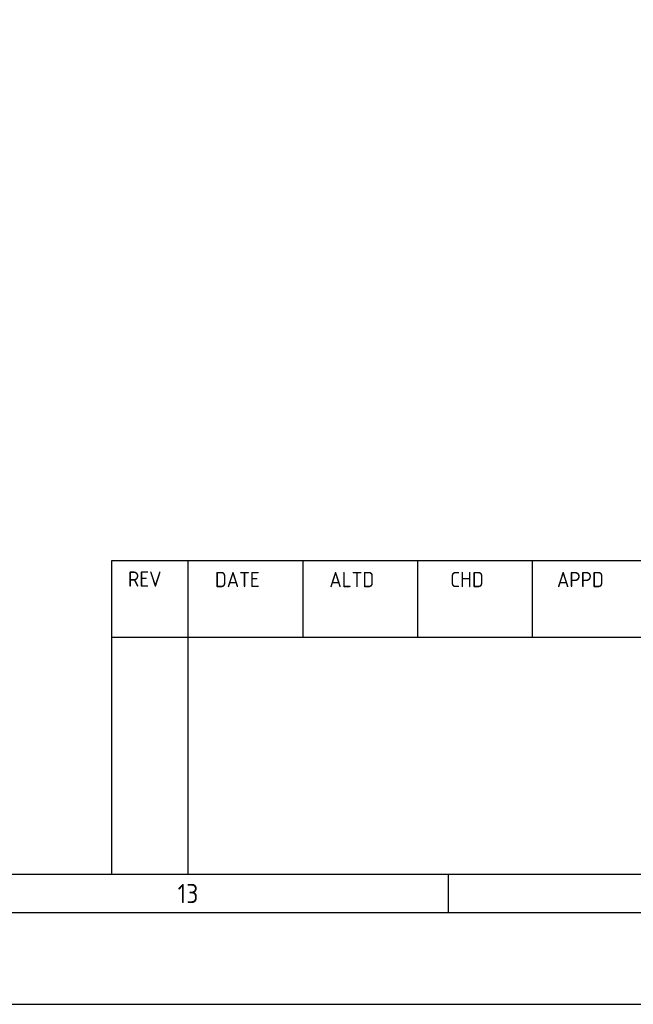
# Model space of a CAD drawing. Extents: x -287416 to 4934791, y -504132 to 1826789.
# Tile 25 of 132: x 90905 to 102938, y -330292 to -310975. Entities that reach past the tile are written whole.
import ezdxf
from ezdxf.enums import TextEntityAlignment as Align

# ---------------------------------------------------------------- set-up
doc = ezdxf.new("R2010")
doc.units = 0
doc.header["$LTSCALE"] = 800
doc.header["$MEASUREMENT"] = 0
doc.linetypes.add('CONTINOUS', pattern=[0])
doc.layers.get('0').update_dxf_attribs({"linetype": 'CONTINUOUS'})
doc.layers.add('TEXT', color=3, linetype='CONTINUOUS', lineweight=15)
doc.styles.add('ROMANS', font='ISO9.shx', dxfattribs={"width": 0.8})
doc.styles.get("Standard").update_dxf_attribs({"font": 'ISO9'})

# ---------------------------------------------------------------- blocks, each defined once
blk = doc.blocks.new('A$C731D3036')
for p, q in [((-438, 128.96), (-749.28, 128.96)), ((-749.28, 128.96), (-749.28, 37.8)), ((-727.04, 128.96), (-727.04, 37.8)), ((-693.69, 128.96), (-693.69, 106.72)), ((-660.34, 128.96), (-660.34, 106.72)), ((-626.99, 128.96), (-626.99, 106.72)), ((-749.28, 106.72), (-26.68, 106.72)), ((-749.28, 106.72), (-337.95, 106.72)), ((-2590.23, 37.8), (-251.24, 37.8)), ((-651.45, 37.79), (-651.45, 26.67))]:
    blk.add_line(p, q)
for points in [[(0, 1869.86), (-2643.59, 1869.86), (-2643.59, 0), (0, 0)], [(-26.68, 1843.18), (-2616.91, 1843.18), (-2616.91, 26.68), (-26.68, 26.68)]]:
    blk.add_lwpolyline(points, close=True)
for s, p in [('REV', (-744.49, 121.44)), ('DATE', (-719.21, 121.3)), ('ALTD', (-685.94, 121.3)), ('CHD', (-650.81, 121.3)), ('APPD', (-619.78, 121.3))]:
    blk.add_text(s, height=4.447).set_placement(p)
blk.add_text('13', height=5.558).set_placement((-727.04, 32.23), align=Align.MIDDLE)

msp = doc.modelspace()

# ---------------------------------------------------------------- block references
at = {"color": 1, "linetype": 'CONTINOUS', "lineweight": 15, "xscale": 67.46500254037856, "yscale": 67.46500254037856, "zscale": 67.46500254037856}
msp.add_blockref('A$C731D3036', (143254.7, -330291.9), dxfattribs=at)

# ---------------------------------------------------------------- texts
at = {"layer": 'TEXT', "color": 4, "insert": (58763, -311282.5), "char_height": 350, "width": 1742.273, "attachment_point": 1, "style": 'ROMANS'}
msp.add_mtext('\\pi297.8;DMCW  \\P\\pi16.136;TANK {\\H0.875x;10 \\P\\pi486.14;Cu.M}', dxfattribs=at)

doc.saveas('drawing.dxf')
